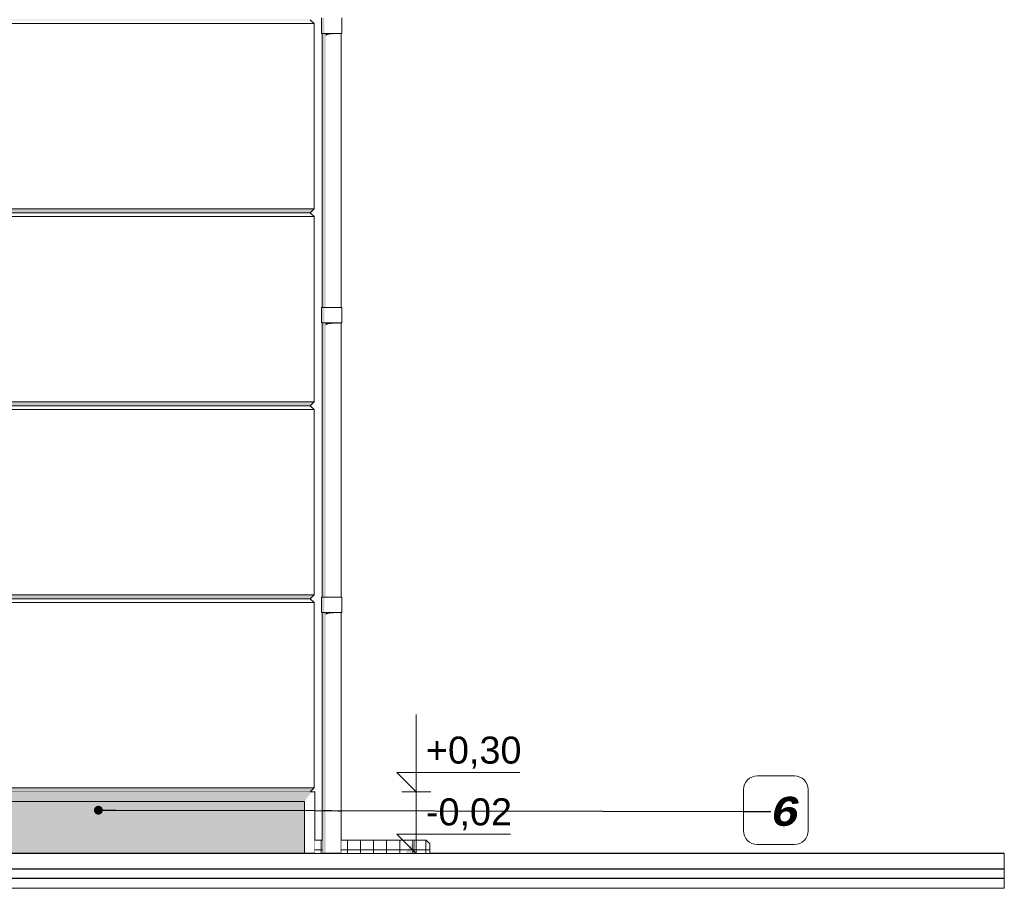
# Model space of a CAD drawing. Header units: millimetres. Extents: x -4167 to 39463, y -12063 to 8090.
# Tile 7 of 12: x 13476 to 18574, y -200 to 4300. Entities that reach past the tile are written whole.
import ezdxf

# ---------------------------------------------------------------- set-up
doc = ezdxf.new("R2010")
doc.units = ezdxf.units.MM
doc.header["$MEASUREMENT"] = 0
doc.linetypes.add('Wipeout_Contour', pattern=[1000, 0, -1000])
for name, color, linetype in [('A_OPASKA', 7, 'Continuous'), ('A_WYM_ZEWNETRZNE', 7, 'Continuous'), ('Nowe_A__SCIANY', 7, 'Continuous'), ('Nowe_A__STROPY', 7, 'Continuous'), ('Nowe_A_WN_WYPOSAZENIE', 7, 'Continuous')]:
    doc.layers.add(name, color=color, linetype=linetype)
for name, color, linetype, lineweight in [('A_OPASKA_Nr_pióra__90', 7, 'Continuous', 13), ('A_OZN_ODNOSNIKI_Nr_pióra__46', 7, 'Continuous', 15), ('A_OZN_ODNOSNIKI_Nr_pióra__85', 7, 'Continuous', 13), ('A_WYM_ZEWNETRZNE_Nr_pióra__45', 7, 'Continuous', 15), ('A_WYM_ZEWNETRZNE_Nr_pióra__85', 7, 'Continuous', 13), ('A_WYPEŁNIENIA RYSUNKI_Nr_pióra__18', 9, 'Continuous', 13), ('A_WYPEŁNIENIA RYSUNKI_Nr_pióra__7', 7, 'Continuous', 13), ('Nowe_A__SCIANY_Nr_pióra__87', 7, 'Continuous', 13), ('Nowe_A__STROPY_Nr_pióra__1', 7, 'Continuous', 13), ('Nowe_A__STROPY_Nr_pióra__21', 7, 'Continuous', 25), ('Nowe_A_WN_WYPOSAZENIE_Nr_pióra__2', 7, 'Continuous', 13)]:
    doc.layers.add(name, color=color, linetype=linetype, lineweight=lineweight)
doc.styles.add('STYL_AUTOMATYCZNY_1', font='arial.ttf')
doc.styles.add('STYL_AUTOMATYCZNY_2', font='txt')
doc.dimstyles.new('STYL_AUTOMATYCZNY__1', dxfattribs={"dimtxt": 0.18, "dimasz": 91.2, "dimexe": 0.18, "dimexo": 0.0625, "dimgap": 0, "dimtad": 0, "dimtih": 1, "dimtoh": 1, "dimdec": 4, "dimzin": 0, "dimdsep": 46, "dimcen": 0.09, "dimadec": 0, "dimazin": 0, "dimtfac": 1, "dimtdec": 4, "dimtmove": 0, "dimatfit": 3, "dimldrblk": 'ARROWHEAD_11', "dimfxl": 0, "dimtolj": 1, "dimtzin": 0, "dimarcsym": 0})

# ---------------------------------------------------------------- blocks, each defined once
blk = doc.blocks.new('ElemPrzekroju_2_1')
at = {"color": 254, "linetype": 'Wipeout_Contour', "lineweight": 0, "ltscale": 39767.474837}
blk.add_wipeout([(130, 4300), (150, 4280), (15000, 4280), (14980, 4300)], dxfattribs=at).dxf.layer = 'Nowe_A__SCIANY'
at = {"color": 254, "linetype": 'Wipeout_Contour', "lineweight": 0, "ltscale": 30665.906901}
blk.add_wipeout([(130, 300), (14980, 300), (15000, 320), (150, 320)], dxfattribs=at).dxf.layer = 'Nowe_A__SCIANY'
at = {"layer": 'Nowe_A__SCIANY', "linetype": 'Continuous', "lineweight": 0, "true_color": 0x000000}
blk.add_hatch(color=18, dxfattribs=at).paths.add_polyline_path([(130, 300), (14980, 300), (15000, 320), (150, 320)])
at = {"color": 254, "linetype": 'Wipeout_Contour', "lineweight": 0, "ltscale": 38566.935418}
blk.add_wipeout([(150, 4280), (150, 3320), (15000, 3320), (15000, 4280)], dxfattribs=at).dxf.layer = 'Nowe_A__SCIANY'
at = {"layer": 'Nowe_A__SCIANY', "linetype": 'Continuous', "lineweight": 0, "true_color": 0x000000}
blk.add_hatch(color=18, dxfattribs=at).paths.add_polyline_path([(130, 4300), (133.4, 4296.6), (14983.4, 4296.6), (14980, 4300)])
at = {"layer": 'Nowe_A__SCIANY_Nr_pióra__87', "color": 7, "linetype": 'Continuous', "lineweight": 13}
for p, q in [((15000, 4280), (14980, 4300)), ((150, 4280), (15000, 4280))]:
    blk.add_line(p, q, dxfattribs=at)
at = {"color": 254, "linetype": 'Wipeout_Contour', "lineweight": 0, "ltscale": 37327.363925}
blk.add_wipeout([(150, 3320), (130, 3300), (14980, 3300), (15000, 3320)], dxfattribs=at).dxf.layer = 'Nowe_A__SCIANY'
at = {"layer": 'Nowe_A__SCIANY', "linetype": 'Continuous', "lineweight": 0, "true_color": 0x000000}
blk.add_hatch(color=18, dxfattribs=at).paths.add_polyline_path([(150, 3320), (130, 3300), (14980, 3300), (15000, 3320)])
at = {"color": 254, "linetype": 'Wipeout_Contour', "lineweight": 0, "ltscale": 37278.805906}
blk.add_wipeout([(130, 3300), (150, 3280), (15000, 3280), (14980, 3300)], dxfattribs=at).dxf.layer = 'Nowe_A__SCIANY'
at = {"layer": 'Nowe_A__SCIANY_Nr_pióra__87', "color": 7, "linetype": 'Continuous', "lineweight": 13}
for p, q in [((15000, 3320), (15000, 4280)), ((150, 3320), (15000, 3320))]:
    blk.add_line(p, q, dxfattribs=at)
at = {"color": 254, "linetype": 'Wipeout_Contour', "lineweight": 0, "ltscale": 36140.221124}
blk.add_wipeout([(15000, 3280), (150, 3280), (150, 2320), (15000, 2320)], dxfattribs=at).dxf.layer = 'Nowe_A__SCIANY'
at = {"layer": 'Nowe_A__SCIANY', "linetype": 'Continuous', "lineweight": 0, "true_color": 0x000000}
blk.add_hatch(color=18, dxfattribs=at).paths.add_polyline_path([(130, 3300), (133.4, 3296.6), (14983.4, 3296.6), (14980, 3300)])
at = {"layer": 'Nowe_A__SCIANY_Nr_pióra__87', "color": 7, "linetype": 'Continuous', "lineweight": 13}
for p, q in [((14980, 3300), (15000, 3320)), ((130, 3300), (14980, 3300)), ((150, 3280), (15000, 3280)), ((15000, 3280), (14980, 3300))]:
    blk.add_line(p, q, dxfattribs=at)
at = {"color": 254, "linetype": 'Wipeout_Contour', "lineweight": 0, "ltscale": 34961.565554}
blk.add_wipeout([(130, 2300), (14980, 2300), (15000, 2320), (150, 2320)], dxfattribs=at).dxf.layer = 'Nowe_A__SCIANY'
at = {"layer": 'Nowe_A__SCIANY', "linetype": 'Continuous', "lineweight": 0, "true_color": 0x000000}
blk.add_hatch(color=18, dxfattribs=at).paths.add_polyline_path([(130, 2300), (14980, 2300), (15000, 2320), (150, 2320)])
at = {"color": 254, "linetype": 'Wipeout_Contour', "lineweight": 0, "ltscale": 34915.580375}
blk.add_wipeout([(130, 2300), (150, 2280), (15000, 2280), (14980, 2300)], dxfattribs=at).dxf.layer = 'Nowe_A__SCIANY'
at = {"layer": 'Nowe_A__SCIANY_Nr_pióra__87', "color": 7, "linetype": 'Continuous', "lineweight": 13}
for p, q in [((15000, 2320), (15000, 3280)), ((150, 2320), (15000, 2320))]:
    blk.add_line(p, q, dxfattribs=at)
at = {"color": 254, "linetype": 'Wipeout_Contour', "lineweight": 0, "ltscale": 33842.778854}
blk.add_wipeout([(150, 2280), (150, 1320), (15000, 1320), (15000, 2280)], dxfattribs=at).dxf.layer = 'Nowe_A__SCIANY'
at = {"layer": 'Nowe_A__SCIANY', "linetype": 'Continuous', "lineweight": 0, "true_color": 0x000000}
blk.add_hatch(color=18, dxfattribs=at).paths.add_polyline_path([(130, 2300), (133.4, 2296.6), (14983.4, 2296.6), (14980, 2300)])
at = {"layer": 'Nowe_A__SCIANY_Nr_pióra__87', "color": 7, "linetype": 'Continuous', "lineweight": 13}
for p, q in [((130, 2300), (14980, 2300)), ((14980, 2300), (15000, 2320)), ((15000, 2280), (14980, 2300)), ((150, 2280), (15000, 2280))]:
    blk.add_line(p, q, dxfattribs=at)
at = {"color": 254, "linetype": 'Wipeout_Contour', "lineweight": 0, "ltscale": 32728.348591}
blk.add_wipeout([(150, 1320), (130, 1300), (14980, 1300), (15000, 1320)], dxfattribs=at).dxf.layer = 'Nowe_A__SCIANY'
at = {"layer": 'Nowe_A__SCIANY', "linetype": 'Continuous', "lineweight": 0, "true_color": 0x000000}
blk.add_hatch(color=18, dxfattribs=at).paths.add_polyline_path([(150, 1320), (130, 1300), (14980, 1300), (15000, 1320)])
at = {"color": 254, "linetype": 'Wipeout_Contour', "lineweight": 0, "ltscale": 32685.144664}
blk.add_wipeout([(130, 1300), (150, 1280), (15000, 1280), (14980, 1300)], dxfattribs=at).dxf.layer = 'Nowe_A__SCIANY'
at = {"layer": 'Nowe_A__SCIANY_Nr_pióra__87', "color": 7, "linetype": 'Continuous', "lineweight": 13}
for p, q in [((15000, 1320), (15000, 2280)), ((150, 1320), (15000, 1320))]:
    blk.add_line(p, q, dxfattribs=at)
at = {"color": 254, "linetype": 'Wipeout_Contour', "lineweight": 0, "ltscale": 31699.04671}
blk.add_wipeout([(150, 1280), (150, 320), (15000, 320), (15000, 1280)], dxfattribs=at).dxf.layer = 'Nowe_A__SCIANY'
at = {"layer": 'Nowe_A__SCIANY', "linetype": 'Continuous', "lineweight": 0, "true_color": 0x000000}
blk.add_hatch(color=18, dxfattribs=at).paths.add_polyline_path([(130, 1300), (133.4, 1296.6), (14983.4, 1296.6), (14980, 1300)])
at = {"layer": 'Nowe_A__SCIANY_Nr_pióra__87', "color": 7, "linetype": 'Continuous', "lineweight": 13}
for p, q in [((130, 1300), (14980, 1300)), ((150, 1280), (15000, 1280)), ((14980, 1300), (15000, 1320)), ((15000, 1280), (14980, 1300)), ((15000, 320), (15000, 1280)), ((150, 320), (15000, 320)), ((14980, 300), (15000, 320)), ((130, 300), (14980, 300))]:
    blk.add_line(p, q, dxfattribs=at)
blk = doc.blocks.new('ElemPrzekroju_4_1')
at = {"color": 254, "linetype": 'Wipeout_Contour', "lineweight": 0, "ltscale": 30393.07126}
blk.add_wipeout([(73.1, -20), (15003.1, -20), (15003.1, 300), (73.1, 300)], dxfattribs=at).dxf.layer = 'Nowe_A__SCIANY'
at = {"layer": 'Nowe_A__SCIANY', "linetype": 'Continuous', "lineweight": 0, "true_color": 0x000000}
blk.add_hatch(color=18, dxfattribs=at).paths.add_polyline_path([(73.1, 249.3), (14950, 249.3), (14985.9, 300), (73.1, 300)])
at = {"layer": 'Nowe_A__SCIANY_Nr_pióra__87', "color": 7, "linetype": 'Continuous', "lineweight": 13}
for p, q in [((15003.1, 300), (14980, 300)), ((15003.1, -20), (15003.1, 300))]:
    blk.add_line(p, q, dxfattribs=at)
blk = doc.blocks.new('ElemPrzekroju_7_1')
at = {"color": 254, "linetype": 'Wipeout_Contour', "lineweight": 0, "ltscale": 61867.066443}
blk.add_wipeout([(15048.2, 4229.1), (15042.3, 4229.1), (15042.3, 2809.1), (15048.2, 2809.1)], dxfattribs=at).dxf.layer = 'Nowe_A_WN_WYPOSAZENIE'
at = {"color": 254, "linetype": 'Wipeout_Contour', "lineweight": 0, "ltscale": 60785.631748}
blk.add_wipeout([(15048.2, 2729.1), (15042.3, 2729.1), (15042.3, 1309.1), (15048.2, 1309.1)], dxfattribs=at).dxf.layer = 'Nowe_A_WN_WYPOSAZENIE'
at = {"color": 254, "linetype": 'Wipeout_Contour', "lineweight": 0, "ltscale": 60281.183476}
blk.add_wipeout([(15048.2, 1229.1), (15042.3, 1229.1), (15042.3, -20), (15048.2, -20)], dxfattribs=at).dxf.layer = 'Nowe_A_WN_WYPOSAZENIE'
at = {"layer": 'Nowe_A_WN_WYPOSAZENIE', "linetype": 'Continuous', "lineweight": 0, "true_color": 0x000000}
for points in [[(15048.2, 4229.1), (15042.3, 4229.1), (15042.3, 2809.1), (15048.2, 2809.1)], [(15048.2, 2729.1), (15042.3, 2729.1), (15042.3, 1309.1), (15048.2, 1309.1)], [(15048.2, 1229.1), (15042.3, 1229.1), (15042.3, -20), (15048.2, -20)]]:
    blk.add_hatch(color=18, dxfattribs=at).paths.add_polyline_path(points)
at = {"color": 254, "linetype": 'Wipeout_Contour', "lineweight": 0, "ltscale": 61900.340716}
blk.add_wipeout([(15059.4, 4229.1), (15048.2, 4229.1), (15048.2, 2809.1), (15059.4, 2809.1)], dxfattribs=at).dxf.layer = 'Nowe_A_WN_WYPOSAZENIE'
at = {"color": 254, "linetype": 'Wipeout_Contour', "lineweight": 0, "ltscale": 60819.495217}
blk.add_wipeout([(15048.2, 1309.1), (15059.4, 1309.1), (15059.4, 2729.1), (15048.2, 2729.1)], dxfattribs=at).dxf.layer = 'Nowe_A_WN_WYPOSAZENIE'
at = {"color": 254, "linetype": 'Wipeout_Contour', "lineweight": 0, "ltscale": 60315.328922}
blk.add_wipeout([(15048.2, -20), (15059.4, -20), (15059.4, 1229.1), (15048.2, 1229.1)], dxfattribs=at).dxf.layer = 'Nowe_A_WN_WYPOSAZENIE'
at = {"layer": 'Nowe_A_WN_WYPOSAZENIE', "linetype": 'Continuous', "lineweight": 0, "true_color": 0x000000}
for points in [[(15059.4, 4229.1), (15048.2, 4229.1), (15048.2, 2809.1), (15059.4, 2809.1)], [(15048.2, 1309.1), (15059.4, 1309.1), (15059.4, 2729.1), (15048.2, 2729.1)], [(15048.2, -20), (15059.4, -20), (15059.4, 1229.1), (15048.2, 1229.1)]]:
    blk.add_hatch(color=18, dxfattribs=at).paths.add_polyline_path(points)
at = {"color": 254, "linetype": 'Wipeout_Contour', "lineweight": 0, "ltscale": 61951.321498}
blk.add_wipeout([(15074.4, 4229.1), (15059.4, 4229.1), (15059.4, 2809.1), (15074.4, 2809.1)], dxfattribs=at).dxf.layer = 'Nowe_A_WN_WYPOSAZENIE'
at = {"color": 254, "linetype": 'Wipeout_Contour', "lineweight": 0, "ltscale": 60871.377492}
blk.add_wipeout([(15074.4, 2729.1), (15059.4, 2729.1), (15059.4, 1309.1), (15074.4, 1309.1)], dxfattribs=at).dxf.layer = 'Nowe_A_WN_WYPOSAZENIE'
at = {"color": 254, "linetype": 'Wipeout_Contour', "lineweight": 0, "ltscale": 60367.642596}
blk.add_wipeout([(15059.4, -20), (15074.4, -20), (15074.4, 1229.1), (15059.4, 1229.1)], dxfattribs=at).dxf.layer = 'Nowe_A_WN_WYPOSAZENIE'
at = {"color": 254, "linetype": 'Wipeout_Contour', "lineweight": 0, "ltscale": 62539.980572}
blk.add_wipeout([(15038.7, 4229.1), (15043, 4229.1), (15043, 4309.1), (15038.7, 4309.1)], dxfattribs=at).dxf.layer = 'Nowe_A_WN_WYPOSAZENIE'
at = {"color": 254, "linetype": 'Wipeout_Contour', "lineweight": 0, "ltscale": 62013.861626}
blk.add_wipeout([(15074.4, 2809.1), (15091.5, 2809.1), (15091.5, 4229.1), (15074.4, 4229.1)], dxfattribs=at).dxf.layer = 'Nowe_A_WN_WYPOSAZENIE'
at = {"color": 254, "linetype": 'Wipeout_Contour', "lineweight": 0, "ltscale": 61174.612661}
blk.add_wipeout([(15038.7, 2729.1), (15043, 2729.1), (15043, 2809.1), (15038.7, 2809.1)], dxfattribs=at).dxf.layer = 'Nowe_A_WN_WYPOSAZENIE'
at = {"color": 254, "linetype": 'Wipeout_Contour', "lineweight": 0, "ltscale": 60935.021671}
blk.add_wipeout([(15074.4, 2729.1), (15074.4, 1309.1), (15091.5, 1309.1), (15091.5, 2729.1)], dxfattribs=at).dxf.layer = 'Nowe_A_WN_WYPOSAZENIE'
at = {"color": 254, "linetype": 'Wipeout_Contour', "lineweight": 0, "ltscale": 60377.28791}
blk.add_wipeout([(15038.7, 1229.1), (15043, 1229.1), (15043, 1309.1), (15038.7, 1309.1)], dxfattribs=at).dxf.layer = 'Nowe_A_WN_WYPOSAZENIE'
at = {"color": 254, "linetype": 'Wipeout_Contour', "lineweight": 0, "ltscale": 60431.814981}
blk.add_wipeout([(15091.5, 1229.1), (15074.4, 1229.1), (15074.4, -20), (15091.5, -20)], dxfattribs=at).dxf.layer = 'Nowe_A_WN_WYPOSAZENIE'
at = {"layer": 'Nowe_A_WN_WYPOSAZENIE', "linetype": 'Continuous', "lineweight": 0, "true_color": 0x000000}
for points in [[(15038.7, 4229.1), (15043, 4229.1), (15043, 4309.1), (15038.7, 4309.1)], [(15038.7, 2729.1), (15043, 2729.1), (15043, 2809.1), (15038.7, 2809.1)], [(15038.7, 1229.1), (15043, 1229.1), (15043, 1309.1), (15038.7, 1309.1)]]:
    blk.add_hatch(color=18, dxfattribs=at).paths.add_polyline_path(points)
at = {"color": 254, "linetype": 'Wipeout_Contour', "lineweight": 0, "ltscale": 62080.419632}
blk.add_wipeout([(15091.5, 2809.1), (15108.6, 2809.1), (15108.6, 4229.1), (15091.5, 4229.1)], dxfattribs=at).dxf.layer = 'Nowe_A_WN_WYPOSAZENIE'
at = {"color": 254, "linetype": 'Wipeout_Contour', "lineweight": 0, "ltscale": 61002.751887}
blk.add_wipeout([(15091.5, 1309.1), (15108.6, 1309.1), (15108.6, 2729.1), (15091.5, 2729.1)], dxfattribs=at).dxf.layer = 'Nowe_A_WN_WYPOSAZENIE'
at = {"color": 254, "linetype": 'Wipeout_Contour', "lineweight": 0, "ltscale": 60500.10612}
blk.add_wipeout([(15091.5, -20), (15108.6, -20), (15108.6, 1229.1), (15091.5, 1229.1)], dxfattribs=at).dxf.layer = 'Nowe_A_WN_WYPOSAZENIE'
at = {"color": 254, "linetype": 'Wipeout_Contour', "lineweight": 0, "ltscale": 62566.581525}
blk.add_wipeout([(15043, 4229.1), (15052.5, 4229.1), (15052.5, 4309.1), (15043, 4309.1)], dxfattribs=at).dxf.layer = 'Nowe_A_WN_WYPOSAZENIE'
at = {"color": 254, "linetype": 'Wipeout_Contour', "lineweight": 0, "ltscale": 62142.967136}
blk.add_wipeout([(15123.6, 4229.1), (15108.6, 4229.1), (15108.6, 2809.1), (15123.6, 2809.1)], dxfattribs=at).dxf.layer = 'Nowe_A_WN_WYPOSAZENIE'
at = {"color": 254, "linetype": 'Wipeout_Contour', "lineweight": 0, "ltscale": 61201.806988}
blk.add_wipeout([(15043, 2729.1), (15052.5, 2729.1), (15052.5, 2809.1), (15043, 2809.1)], dxfattribs=at).dxf.layer = 'Nowe_A_WN_WYPOSAZENIE'
at = {"color": 254, "linetype": 'Wipeout_Contour', "lineweight": 0, "ltscale": 61066.398814}
blk.add_wipeout([(15108.6, 1309.1), (15123.6, 1309.1), (15123.6, 2729.1), (15108.6, 2729.1)], dxfattribs=at).dxf.layer = 'Nowe_A_WN_WYPOSAZENIE'
at = {"color": 254, "linetype": 'Wipeout_Contour', "lineweight": 0, "ltscale": 60404.84116}
blk.add_wipeout([(15043, 1229.1), (15052.5, 1229.1), (15052.5, 1309.1), (15043, 1309.1)], dxfattribs=at).dxf.layer = 'Nowe_A_WN_WYPOSAZENIE'
at = {"color": 254, "linetype": 'Wipeout_Contour', "lineweight": 0, "ltscale": 60564.279045}
blk.add_wipeout([(15123.6, 1229.1), (15108.6, 1229.1), (15108.6, -20), (15123.6, -20)], dxfattribs=at).dxf.layer = 'Nowe_A_WN_WYPOSAZENIE'
at = {"layer": 'Nowe_A_WN_WYPOSAZENIE', "linetype": 'Continuous', "lineweight": 0, "true_color": 0x000000}
for points in [[(15043, 4229.1), (15052.5, 4229.1), (15052.5, 4309.1), (15043, 4309.1)], [(15043, 2729.1), (15052.5, 2729.1), (15052.5, 2809.1), (15043, 2809.1)], [(15043, 1229.1), (15052.5, 1229.1), (15052.5, 1309.1), (15043, 1309.1)]]:
    blk.add_hatch(color=18, dxfattribs=at).paths.add_polyline_path(points)
at = {"color": 254, "linetype": 'Wipeout_Contour', "lineweight": 0, "ltscale": 62193.958736}
blk.add_wipeout([(15123.6, 4229.1), (15123.6, 2809.1), (15134.8, 2809.1), (15134.8, 4229.1)], dxfattribs=at).dxf.layer = 'Nowe_A_WN_WYPOSAZENIE'
at = {"color": 254, "linetype": 'Wipeout_Contour', "lineweight": 0, "ltscale": 61118.285115}
blk.add_wipeout([(15123.6, 2729.1), (15123.6, 1309.1), (15134.8, 1309.1), (15134.8, 2729.1)], dxfattribs=at).dxf.layer = 'Nowe_A_WN_WYPOSAZENIE'
at = {"color": 254, "linetype": 'Wipeout_Contour', "lineweight": 0, "ltscale": 60616.593331}
blk.add_wipeout([(15134.8, 1229.1), (15123.6, 1229.1), (15123.6, -20), (15134.8, -20)], dxfattribs=at).dxf.layer = 'Nowe_A_WN_WYPOSAZENIE'
at = {"color": 254, "linetype": 'Wipeout_Contour', "lineweight": 0, "ltscale": 62611.434342}
blk.add_wipeout([(15052.5, 4229.1), (15066.3, 4229.1), (15066.3, 4309.1), (15052.5, 4309.1)], dxfattribs=at).dxf.layer = 'Nowe_A_WN_WYPOSAZENIE'
at = {"color": 254, "linetype": 'Wipeout_Contour', "lineweight": 0, "ltscale": 62227.242701}
blk.add_wipeout([(15140.7, 4229.1), (15134.8, 4229.1), (15134.8, 2809.1), (15140.7, 2809.1)], dxfattribs=at).dxf.layer = 'Nowe_A_WN_WYPOSAZENIE'
at = {"color": 254, "linetype": 'Wipeout_Contour', "lineweight": 0, "ltscale": 61247.659141}
blk.add_wipeout([(15052.5, 2729.1), (15066.3, 2729.1), (15066.3, 2809.1), (15052.5, 2809.1)], dxfattribs=at).dxf.layer = 'Nowe_A_WN_WYPOSAZENIE'
at = {"color": 254, "linetype": 'Wipeout_Contour', "lineweight": 0, "ltscale": 61152.152277}
blk.add_wipeout([(15134.8, 1309.1), (15140.7, 1309.1), (15140.7, 2729.1), (15134.8, 2729.1)], dxfattribs=at).dxf.layer = 'Nowe_A_WN_WYPOSAZENIE'
at = {"color": 254, "linetype": 'Wipeout_Contour', "lineweight": 0, "ltscale": 60451.297747}
blk.add_wipeout([(15052.5, 1229.1), (15066.3, 1229.1), (15066.3, 1309.1), (15052.5, 1309.1)], dxfattribs=at).dxf.layer = 'Nowe_A_WN_WYPOSAZENIE'
at = {"color": 254, "linetype": 'Wipeout_Contour', "lineweight": 0, "ltscale": 60650.739454}
blk.add_wipeout([(15140.7, 1229.1), (15134.8, 1229.1), (15134.8, -20), (15140.7, -20)], dxfattribs=at).dxf.layer = 'Nowe_A_WN_WYPOSAZENIE'
at = {"layer": 'Nowe_A_WN_WYPOSAZENIE_Nr_pióra__2', "color": 7, "linetype": 'Continuous', "lineweight": 13}
for p, q in [((15038.7, 4229.1), (15038.7, 4309.1)), ((15038.7, 2729.1), (15038.7, 2809.1)), ((15038.7, 1229.1), (15038.7, 1309.1))]:
    blk.add_line(p, q, dxfattribs=at)
at = {"color": 254, "linetype": 'Wipeout_Contour', "lineweight": 0, "ltscale": 62669.681082}
blk.add_wipeout([(15066.3, 4309.1), (15066.3, 4229.1), (15082.8, 4229.1), (15082.8, 4309.1)], dxfattribs=at).dxf.layer = 'Nowe_A_WN_WYPOSAZENIE'
at = {"color": 254, "linetype": 'Wipeout_Contour', "lineweight": 0, "ltscale": 61307.201477}
blk.add_wipeout([(15066.3, 2809.1), (15066.3, 2729.1), (15082.8, 2729.1), (15082.8, 2809.1)], dxfattribs=at).dxf.layer = 'Nowe_A_WN_WYPOSAZENIE'
at = {"color": 254, "linetype": 'Wipeout_Contour', "lineweight": 0, "ltscale": 60511.623629}
blk.add_wipeout([(15066.3, 1309.1), (15066.3, 1229.1), (15082.8, 1229.1), (15082.8, 1309.1)], dxfattribs=at).dxf.layer = 'Nowe_A_WN_WYPOSAZENIE'
at = {"layer": 'Nowe_A_WN_WYPOSAZENIE_Nr_pióra__2', "color": 7, "linetype": 'Continuous', "lineweight": 13}
for p, q in [((15038.7, 4229.1), (15043, 4229.1)), ((15042.3, 2809.1), (15042.3, 4229.1)), ((15043, 4229.1), (15052.5, 4229.1)), ((15038.7, 2809.1), (15043, 2809.1)), ((15043, 2809.1), (15052.5, 2809.1)), ((15038.7, 2729.1), (15043, 2729.1)), ((15042.3, 1309.1), (15042.3, 2729.1)), ((15043, 2729.1), (15052.5, 2729.1)), ((15038.7, 1309.1), (15043, 1309.1)), ((15043, 1309.1), (15052.5, 1309.1)), ((15038.7, 1229.1), (15043, 1229.1)), ((15042.3, -20), (15042.3, 1229.1)), ((15043, 1229.1), (15052.5, 1229.1))]:
    blk.add_line(p, q, dxfattribs=at)
at = {"color": 254, "linetype": 'Wipeout_Contour', "lineweight": 0, "ltscale": 62735.011941}
blk.add_wipeout([(15082.8, 4229.1), (15100.2, 4229.1), (15100.2, 4309.1), (15082.8, 4309.1)], dxfattribs=at).dxf.layer = 'Nowe_A_WN_WYPOSAZENIE'
at = {"color": 254, "linetype": 'Wipeout_Contour', "lineweight": 0, "ltscale": 61373.982619}
blk.add_wipeout([(15082.8, 2729.1), (15100.2, 2729.1), (15100.2, 2809.1), (15082.8, 2809.1)], dxfattribs=at).dxf.layer = 'Nowe_A_WN_WYPOSAZENIE'
at = {"color": 254, "linetype": 'Wipeout_Contour', "lineweight": 0, "ltscale": 60579.28177}
blk.add_wipeout([(15082.8, 1229.1), (15100.2, 1229.1), (15100.2, 1309.1), (15082.8, 1309.1)], dxfattribs=at).dxf.layer = 'Nowe_A_WN_WYPOSAZENIE'
at = {"layer": 'Nowe_A_WN_WYPOSAZENIE', "linetype": 'Continuous', "lineweight": 0, "true_color": 0x000000}
for points in [[(15074.4, 4229.1), (15059.4, 4229.1), (15059.4, 4216.3), (15074.4, 4223.9)], [(15074.4, 2729.1), (15059.4, 2729.1), (15059.4, 2716.3), (15074.4, 2723.9)], [(15074.4, 1229.1), (15059.4, 1229.1), (15059.4, 1216.3), (15074.4, 1223.9)]]:
    blk.add_hatch(color=18, dxfattribs=at).paths.add_polyline_path(points)
at = {"layer": 'Nowe_A_WN_WYPOSAZENIE_Nr_pióra__2', "color": 7, "linetype": 'Continuous', "lineweight": 13}
for p, q in [((15052.5, 4229.1), (15066.3, 4229.1)), ((15052.5, 2809.1), (15066.3, 2809.1)), ((15052.5, 2729.1), (15066.3, 2729.1)), ((15052.5, 1309.1), (15066.3, 1309.1)), ((15052.5, 1229.1), (15066.3, 1229.1))]:
    blk.add_line(p, q, dxfattribs=at)
at = {"color": 254, "linetype": 'Wipeout_Contour', "lineweight": 0, "ltscale": 62800.348126}
blk.add_wipeout([(15100.2, 4309.1), (15100.2, 4229.1), (15116.7, 4229.1), (15116.7, 4309.1)], dxfattribs=at).dxf.layer = 'Nowe_A_WN_WYPOSAZENIE'
at = {"color": 254, "linetype": 'Wipeout_Contour', "lineweight": 0, "ltscale": 61440.766162}
blk.add_wipeout([(15100.2, 2809.1), (15100.2, 2729.1), (15116.7, 2729.1), (15116.7, 2809.1)], dxfattribs=at).dxf.layer = 'Nowe_A_WN_WYPOSAZENIE'
at = {"color": 254, "linetype": 'Wipeout_Contour', "lineweight": 0, "ltscale": 60646.940442}
blk.add_wipeout([(15100.2, 1309.1), (15100.2, 1229.1), (15116.7, 1229.1), (15116.7, 1309.1)], dxfattribs=at).dxf.layer = 'Nowe_A_WN_WYPOSAZENIE'
at = {"layer": 'Nowe_A_WN_WYPOSAZENIE_Nr_pióra__2', "color": 7, "linetype": 'Continuous', "lineweight": 13}
for p, q in [((15066.3, 4229.1), (15082.8, 4229.1)), ((15066.3, 2809.1), (15082.8, 2809.1)), ((15066.3, 2729.1), (15082.8, 2729.1)), ((15066.3, 1309.1), (15082.8, 1309.1)), ((15066.3, 1229.1), (15082.8, 1229.1))]:
    blk.add_line(p, q, dxfattribs=at)
at = {"color": 254, "linetype": 'Wipeout_Contour', "lineweight": 0, "ltscale": 62858.608604}
blk.add_wipeout([(15116.7, 4229.1), (15130.5, 4229.1), (15130.5, 4309.1), (15116.7, 4309.1)], dxfattribs=at).dxf.layer = 'Nowe_A_WN_WYPOSAZENIE'
at = {"color": 254, "linetype": 'Wipeout_Contour', "lineweight": 0, "ltscale": 61500.314694}
blk.add_wipeout([(15116.7, 2729.1), (15130.5, 2729.1), (15130.5, 2809.1), (15116.7, 2809.1)], dxfattribs=at).dxf.layer = 'Nowe_A_WN_WYPOSAZENIE'
at = {"color": 254, "linetype": 'Wipeout_Contour', "lineweight": 0, "ltscale": 60707.267695}
blk.add_wipeout([(15116.7, 1229.1), (15130.5, 1229.1), (15130.5, 1309.1), (15116.7, 1309.1)], dxfattribs=at).dxf.layer = 'Nowe_A_WN_WYPOSAZENIE'
at = {"layer": 'Nowe_A_WN_WYPOSAZENIE', "linetype": 'Continuous', "lineweight": 0, "true_color": 0x000000}
for points in [[(15091.5, 4229.1), (15074.4, 4229.1), (15074.4, 4223.9), (15078.1, 4222.6), (15091.5, 4225.9)], [(15074.4, 2729.1), (15074.4, 2723.9), (15078.1, 2722.6), (15091.5, 2725.9), (15091.5, 2729.1)], [(15091.5, 1229.1), (15074.4, 1229.1), (15074.4, 1223.9), (15078.1, 1222.6), (15091.5, 1225.9)]]:
    blk.add_hatch(color=18, dxfattribs=at).paths.add_polyline_path(points)
at = {"layer": 'Nowe_A_WN_WYPOSAZENIE_Nr_pióra__2', "color": 7, "linetype": 'Continuous', "lineweight": 13}
for p, q in [((15082.8, 4229.1), (15100.2, 4229.1)), ((15082.8, 2809.1), (15100.2, 2809.1)), ((15082.8, 2729.1), (15100.2, 2729.1)), ((15082.8, 1309.1), (15100.2, 1309.1)), ((15082.8, 1229.1), (15100.2, 1229.1))]:
    blk.add_line(p, q, dxfattribs=at)
at = {"color": 254, "linetype": 'Wipeout_Contour', "lineweight": 0, "ltscale": 62903.477809}
blk.add_wipeout([(15130.5, 4229.1), (15140, 4229.1), (15140, 4309.1), (15130.5, 4309.1)], dxfattribs=at).dxf.layer = 'Nowe_A_WN_WYPOSAZENIE'
at = {"color": 254, "linetype": 'Wipeout_Contour', "lineweight": 0, "ltscale": 61546.174245}
blk.add_wipeout([(15130.5, 2729.1), (15140, 2729.1), (15140, 2809.1), (15130.5, 2809.1)], dxfattribs=at).dxf.layer = 'Nowe_A_WN_WYPOSAZENIE'
at = {"color": 254, "linetype": 'Wipeout_Contour', "lineweight": 0, "ltscale": 60753.725924}
blk.add_wipeout([(15130.5, 1229.1), (15140, 1229.1), (15140, 1309.1), (15130.5, 1309.1)], dxfattribs=at).dxf.layer = 'Nowe_A_WN_WYPOSAZENIE'
at = {"layer": 'Nowe_A_WN_WYPOSAZENIE', "linetype": 'Continuous', "lineweight": 0, "true_color": 0x000000}
for points in [[(15108.6, 4229.1), (15091.5, 4229.1), (15091.5, 4225.9), (15097, 4224.5), (15108.6, 4226.6)], [(15108.6, 2729.1), (15091.5, 2729.1), (15091.5, 2725.9), (15097, 2724.5), (15108.6, 2726.6)], [(15108.6, 1229.1), (15091.5, 1229.1), (15091.5, 1225.9), (15097, 1224.5), (15108.6, 1226.6)]]:
    blk.add_hatch(color=18, dxfattribs=at).paths.add_polyline_path(points)
at = {"color": 254, "linetype": 'Wipeout_Contour', "lineweight": 0, "ltscale": 62930.090932}
blk.add_wipeout([(15140, 4229.1), (15144.3, 4229.1), (15144.3, 4309.1), (15140, 4309.1)], dxfattribs=at).dxf.layer = 'Nowe_A_WN_WYPOSAZENIE'
at = {"color": 254, "linetype": 'Wipeout_Contour', "lineweight": 0, "ltscale": 61573.374084}
blk.add_wipeout([(15140, 2729.1), (15144.3, 2729.1), (15144.3, 2809.1), (15140, 2809.1)], dxfattribs=at).dxf.layer = 'Nowe_A_WN_WYPOSAZENIE'
at = {"color": 254, "linetype": 'Wipeout_Contour', "lineweight": 0, "ltscale": 60781.280411}
blk.add_wipeout([(15140, 1229.1), (15144.3, 1229.1), (15144.3, 1309.1), (15140, 1309.1)], dxfattribs=at).dxf.layer = 'Nowe_A_WN_WYPOSAZENIE'
at = {"layer": 'Nowe_A_WN_WYPOSAZENIE', "linetype": 'Continuous', "lineweight": 0, "true_color": 0x000000}
for points in [[(15108.6, 4229.1), (15108.6, 4226.6), (15114, 4225.2), (15123.6, 4226.8), (15123.6, 4229.1)], [(15123.6, 4229.1), (15123.6, 4226.8), (15127.9, 4225.4), (15134.8, 4226.7), (15134.8, 4229.1)], [(15134.8, 4229.1), (15134.8, 4226.7), (15137.2, 4225.1), (15140.7, 4226.3), (15140.7, 4229.1)], [(15108.6, 2729.1), (15108.6, 2726.6), (15114, 2725.2), (15123.6, 2726.8), (15123.6, 2729.1)], [(15123.6, 2729.1), (15123.6, 2726.8), (15127.9, 2725.4), (15134.8, 2726.7), (15134.8, 2729.1)], [(15134.8, 2729.1), (15134.8, 2726.7), (15137.2, 2725.1), (15140.7, 2726.3), (15140.7, 2729.1)], [(15108.6, 1229.1), (15108.6, 1226.6), (15114, 1225.2), (15123.6, 1226.8), (15123.6, 1229.1)], [(15134.8, 1229.1), (15123.6, 1229.1), (15123.6, 1226.8), (15127.9, 1225.4), (15134.8, 1226.7)], [(15134.8, 1229.1), (15134.8, 1226.7), (15137.2, 1225.1), (15140.7, 1226.3), (15140.7, 1229.1)]]:
    blk.add_hatch(color=18, dxfattribs=at).paths.add_polyline_path(points)
at = {"layer": 'Nowe_A_WN_WYPOSAZENIE_Nr_pióra__2', "color": 7, "linetype": 'Continuous', "lineweight": 13}
for p, q in [((15144.3, 4229.1), (15144.3, 4309.1)), ((15100.2, 4229.1), (15116.7, 4229.1)), ((15116.7, 4229.1), (15130.5, 4229.1)), ((15130.5, 4229.1), (15140, 4229.1)), ((15140, 4229.1), (15144.3, 4229.1)), ((15140.7, 2809.1), (15140.7, 4229.1)), ((15100.2, 2809.1), (15116.7, 2809.1)), ((15116.7, 2809.1), (15130.5, 2809.1)), ((15130.5, 2809.1), (15140, 2809.1)), ((15140, 2809.1), (15144.3, 2809.1)), ((15144.3, 2729.1), (15144.3, 2809.1)), ((15100.2, 2729.1), (15116.7, 2729.1)), ((15116.7, 2729.1), (15130.5, 2729.1)), ((15130.5, 2729.1), (15140, 2729.1)), ((15140, 2729.1), (15144.3, 2729.1)), ((15140.7, 1309.1), (15140.7, 2729.1)), ((15100.2, 1309.1), (15116.7, 1309.1)), ((15116.7, 1309.1), (15130.5, 1309.1)), ((15130.5, 1309.1), (15140, 1309.1)), ((15140, 1309.1), (15144.3, 1309.1)), ((15144.3, 1229.1), (15144.3, 1309.1)), ((15100.2, 1229.1), (15116.7, 1229.1)), ((15116.7, 1229.1), (15130.5, 1229.1)), ((15130.5, 1229.1), (15140, 1229.1)), ((15140, 1229.1), (15144.3, 1229.1)), ((15140.7, -20), (15140.7, 1229.1))]:
    blk.add_line(p, q, dxfattribs=at)
blk = doc.blocks.new('ElemPrzekroju_12_1')
at = {"layer": 'Nowe_A__STROPY_Nr_pióra__1', "color": 7, "linetype": 'Continuous', "lineweight": 13}
blk.add_line((18573.8, -200), (-4167, -200), dxfattribs=at)
at = {"layer": 'Nowe_A__STROPY_Nr_pióra__1', "color": 7, "linetype": 'Continuous', "lineweight": 13, "flags": 128}
blk.add_lwpolyline([(18573.8, -20), (18573.8, -100), (18573.8, -150), (18573.8, -200)], dxfattribs=at)
at = {"layer": 'Nowe_A__STROPY_Nr_pióra__21', "color": 7, "linetype": 'Continuous', "lineweight": 25}
for p, q in [((18573.8, -20), (-4167, -20)), ((18573.8, -100), (-4167, -100)), ((18573.8, -150), (-4167, -150))]:
    blk.add_line(p, q, dxfattribs=at)
blk = doc.blocks.new('ElemPrzekroju_15_1')
at = {"color": 254, "linetype": 'Wipeout_Contour', "lineweight": 0, "ltscale": 77819.966734}
blk.add_wipeout([(15520, 50), (15520, -20), (15600, -20), (15600, 30), (15580, 50)], dxfattribs=at).dxf.layer = 'A_OPASKA'
at = {"layer": 'A_OPASKA', "linetype": 'Continuous', "lineweight": 0, "true_color": 0x000000}
h = blk.add_hatch(dxfattribs=at)
h.set_pattern_fill('Cegła___wiązanie_żołnier_73', color=18, style=0, pattern_type=2)
h.set_pattern_definition([(90, (-4e-12, 3e-13), (-67.73333, 0), []), (180, (-4e-12, 3e-13), (0, 203.2), [])])
h.paths.add_polyline_path([(15520, 50), (15520, -20), (15600, -20), (15600, 30), (15580, 50)])
at = {"layer": 'A_OPASKA_Nr_pióra__90', "color": 7, "linetype": 'Continuous', "lineweight": 13}
for p, q in [((15580, 50), (15520, 50)), ((15600, 30), (15580, 50)), ((15600, -20), (15600, 30))]:
    blk.add_line(p, q, dxfattribs=at)
at = {"color": 254, "linetype": 'Wipeout_Contour', "lineweight": 0, "ltscale": 46559.294917}
blk.add_wipeout([(15520, -20), (15520, -19.8), (15519.8, -20)], dxfattribs=at).dxf.layer = 'A_OPASKA'
at = {"layer": 'A_OPASKA_Nr_pióra__90', "color": 7, "linetype": 'Continuous', "lineweight": 13}
for p, q in [((15520, 50), (15520, -19.8)), ((15520, -19.8), (15519.8, -20)), ((15520, -19.8), (15520, -20))]:
    blk.add_line(p, q, dxfattribs=at)
blk = doc.blocks.new('ElemPrzekroju_16_1')
at = {"color": 254, "linetype": 'Wipeout_Contour', "lineweight": 0, "ltscale": 60090.911413}
blk.add_wipeout([(15003.1, -19.8), (15042.3, -19.8), (15042.3, 50), (15003.1, 50)], dxfattribs=at).dxf.layer = 'A_OPASKA'
at = {"color": 254, "linetype": 'Wipeout_Contour', "lineweight": 0, "ltscale": 61321.669077}
blk.add_wipeout([(15140.7, -19.8), (15520, -19.8), (15520, 50), (15140.7, 50)], dxfattribs=at).dxf.layer = 'A_OPASKA'
at = {"layer": 'A_OPASKA', "linetype": 'Continuous', "lineweight": 0, "true_color": 0x000000}
h = blk.add_hatch(dxfattribs=at)
h.set_pattern_fill('Cegła___wiązanie_żołnier_73', color=18, style=0, pattern_type=2)
h.set_pattern_definition([(90, (2e-11, 2e-12), (67.73333, 0), []), (360, (2e-11, 2e-12), (0, 203.2), [])])
h.paths.add_polyline_path([(15003.1, -19.8), (15042.3, -19.8), (15042.3, 50), (15003.1, 50)])
h = blk.add_hatch(dxfattribs=at)
h.set_pattern_fill('Cegła___wiązanie_żołnier_73', color=18, style=0, pattern_type=2)
h.set_pattern_definition([(90, (4e-12, 5e-13), (67.73333, 0), []), (360, (4e-12, 5e-13), (0, 203.2), [])])
h.paths.add_polyline_path([(15140.7, -19.8), (15520, -19.8), (15520, 50), (15140.7, 50)])
at = {"layer": 'A_OPASKA_Nr_pióra__90', "color": 7, "linetype": 'Continuous', "lineweight": 13}
for p, q in [((15003.1, 50), (15042.3, 50)), ((15140.7, 50), (15520, 50))]:
    blk.add_line(p, q, dxfattribs=at)
at = {"color": 254, "linetype": 'Wipeout_Contour', "lineweight": 0, "ltscale": 60090.771637}
blk.add_wipeout([(15003.1, -19.8), (15003.1, -20), (15042.3, -20), (15042.3, -19.8)], dxfattribs=at).dxf.layer = 'A_OPASKA'
at = {"color": 254, "linetype": 'Wipeout_Contour', "lineweight": 0, "ltscale": 61321.288558}
blk.add_wipeout([(15140.7, -20), (15519.8, -20), (15520, -19.8), (15140.7, -19.8)], dxfattribs=at).dxf.layer = 'A_OPASKA'
at = {"layer": 'A_OPASKA', "linetype": 'Continuous', "lineweight": 0, "true_color": 0x000000}
for points in [[(15520, 50), (15470.7, -19.8), (15520, -19.8)], [(15470.5, -20), (15519.8, -20), (15520, -19.8), (15470.7, -19.8)]]:
    blk.add_hatch(color=18, dxfattribs=at).paths.add_polyline_path(points)
at = {"layer": 'A_OPASKA_Nr_pióra__90', "color": 7, "linetype": 'Continuous', "lineweight": 13}
for p, q in [((15003.1, -19.8), (15042.3, -19.8)), ((15140.7, -19.8), (15520, -19.8))]:
    blk.add_line(p, q, dxfattribs=at)
blk = doc.blocks.new('Wymiary_1_1', base_point=(15529, -20))
at = {"layer": 'A_WYM_ZEWNETRZNE_Nr_pióra__45', "color": 7, "linetype": 'Continuous', "lineweight": 15}
for p, q in [((15529, 300), (15529, 700)), ((15529, 300), (15429, 400)), ((15429, 400), (15529, 400)), ((15529, 400), (16064.8, 400)), ((15529, -20), (15529, 380)), ((15529, -20), (15429, 80)), ((15429, 80), (15529, 80)), ((15529, 80), (16016.6, 80))]:
    blk.add_line(p, q, dxfattribs=at)
at = {"layer": 'A_WYM_ZEWNETRZNE_Nr_pióra__85', "color": 7, "linetype": 'Continuous', "lineweight": 13}
for p, q in [((15529, 300), (15454, 300)), ((15529, 300), (15604, 300)), ((15529, -20), (15454, -20)), ((15529, -20), (15604, -20))]:
    blk.add_line(p, q, dxfattribs=at)
at = {"layer": 'A_WYM_ZEWNETRZNE_Nr_pióra__85', "color": 7, "lineweight": 13, "char_height": 140, "attachment_point": 7, "style": 'STYL_AUTOMATYCZNY_1'}
for s, insert in [('\\A1;{\\pql;\\fArial|b0|i0|c238|p0;\\W1.000000;+0,30}', (15579, 420)), ('\\A1;{\\pql;\\fArial|b0|i0|c238|p0;\\W1.000000;-0,02}', (15579, 100))]:
    blk.add_mtext(s, dxfattribs=dict(at, insert=insert))
blk = doc.blocks.new('ARROWHEAD_11')
at = {"color": 0, "linetype": 'Continuous', "lineweight": 0}
blk.add_line((0, 0), (-1, 0), dxfattribs=at)
at = {"color": 0, "linetype": 'Continuous', "lineweight": 0, "const_width": 0.25, "flags": 128}
blk.add_lwpolyline([(-0.125, 0, 1), (0.125, 0, 1)], format="xyb", close=True, dxfattribs=at)

msp = doc.modelspace()

# ---------------------------------------------------------------- block references
at = {"layer": 'Nowe_A__SCIANY', "lineweight": 0}
msp.add_blockref('ElemPrzekroju_2_1', (0, 0), dxfattribs=at)
at = {"layer": 'Nowe_A_WN_WYPOSAZENIE', "lineweight": 0}
msp.add_blockref('ElemPrzekroju_7_1', (0, 0), dxfattribs=at)

# ---------------------------------------------------------------- wipeouts: each hides what was drawn before it
at = {"color": 7, "linetype": 'Continuous', "lineweight": 15, "ltscale": 156362.497306}
msp.add_wipeout([(17222.9, 98.1), (17293.5, 27.5), (17487.5, 27.5), (17558.1, 98.1), (17558.1, 311.3), (17487.5, 381.9), (17293.5, 381.9), (17222.9, 311.3)], dxfattribs=at).dxf.layer = 'A_OZN_ODNOSNIKI_Nr_pióra__46'

# ---------------------------------------------------------------- next in the draw order: linework, layer by layer
at = {"layer": 'A_OZN_ODNOSNIKI_Nr_pióra__85', "color": 7, "linetype": 'Continuous', "lineweight": 13, "flags": 128}
msp.add_lwpolyline([(17222.9, 98.1, 0.414214), (17293.5, 27.5), (17487.5, 27.5, 0.414214), (17558.1, 98.1), (17558.1, 311.3, 0.414214), (17487.5, 381.9), (17293.5, 381.9, 0.414214), (17222.9, 311.3), (17222.9, 98.1)], format="xyb", close=True, dxfattribs=at)

# ---------------------------------------------------------------- next in the draw order: block references
at = {"layer": 'Nowe_A__SCIANY', "lineweight": 0}
msp.add_blockref('ElemPrzekroju_4_1', (0, 0), dxfattribs=at)

# ---------------------------------------------------------------- next in the draw order: texts
at = {"layer": 'A_OZN_ODNOSNIKI_Nr_pióra__46', "color": 7, "linetype": 'Continuous', "lineweight": 15, "insert": (17365.5, 197.8), "char_height": 150, "attachment_point": 4, "style": 'STYL_AUTOMATYCZNY_2'}
msp.add_mtext('\\A1;{\\pql;\\fCourier CE|b1|i1|c0|p0;\\W1.000000;6}', dxfattribs=at)

# ---------------------------------------------------------------- next in the draw order: block references
at = {"layer": 'Nowe_A__STROPY', "lineweight": 0}
msp.add_blockref('ElemPrzekroju_12_1', (0, 0), dxfattribs=at)

# ---------------------------------------------------------------- next in the draw order: leaders
at = {"layer": 'A_OZN_ODNOSNIKI_Nr_pióra__85', "color": 7, "linetype": 'Continuous', "lineweight": 13, "annotation_type": 0, "has_hookline": 1, "hookline_direction": 0, "text_width": 92.9}
msp.add_leader([(13883, 204.7), (17365.5, 197.8)], dimstyle='STYL_AUTOMATYCZNY__1', dxfattribs=at)

# ---------------------------------------------------------------- next in the draw order: block references
at = {"layer": 'A_OPASKA', "lineweight": 0}
msp.add_blockref('ElemPrzekroju_15_1', (0, 0), dxfattribs=at)

# ---------------------------------------------------------------- next in the draw order: block references
msp.add_blockref('ElemPrzekroju_16_1', (0, 0), dxfattribs=at)

# ---------------------------------------------------------------- next in the draw order: hatches: boundary and pattern name
at = {"layer": 'A_WYPEŁNIENIA RYSUNKI_Nr_pióra__18', "linetype": 'Continuous', "lineweight": 13}
h = msp.add_hatch(dxfattribs=at)
h.set_pattern_fill('Tynk_akrylowy_na_siatce__7B', color=9, style=0, pattern_type=2)
h.set_pattern_definition([(0, (0, 0), (0, 25.98076), [0, -15]), (0, (7.5, 12.99), (0, 25.98076), [0, -15])])
h.paths.add_polyline_path([(50, -20), (14950, -20), (14950, -19.8), (14950, 50), (14950, 249.3), (50, 249.3)])

# ---------------------------------------------------------------- next in the draw order: linework, layer by layer
at = {"layer": 'A_WYPEŁNIENIA RYSUNKI_Nr_pióra__7', "color": 7, "linetype": 'Continuous', "lineweight": 13, "flags": 128}
msp.add_lwpolyline([(50, -20), (14950, -20), (14950, -19.8), (14950, 50), (14950, 249.3), (50, 249.3)], close=True, dxfattribs=at)

# ---------------------------------------------------------------- next in the draw order: block references
at = {"layer": 'A_WYM_ZEWNETRZNE', "color": 7, "linetype": 'Continuous', "lineweight": 13}
msp.add_blockref('Wymiary_1_1', (15529, -20), dxfattribs=at)

doc.saveas('drawing.dxf')
